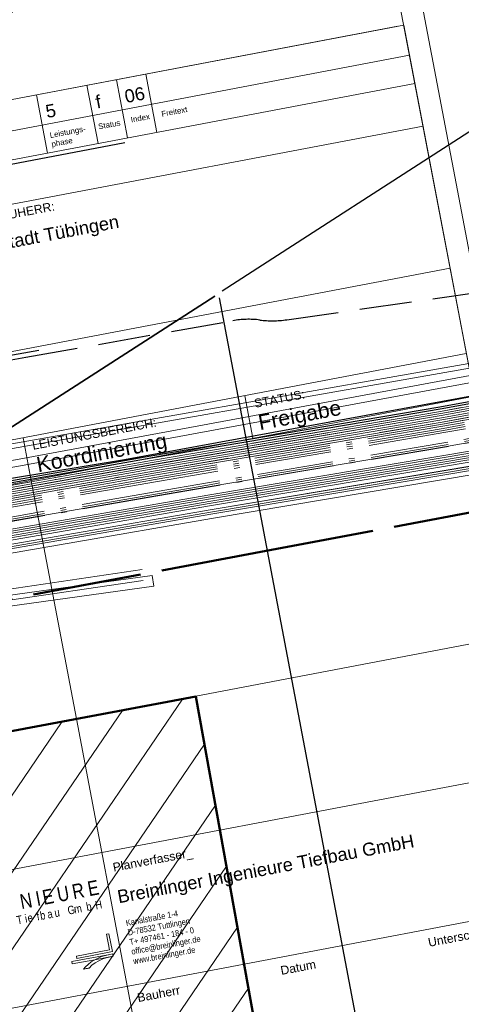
# Model space of a CAD drawing. Extents: x 3503739 to 3504470, y 5375172 to 5375561.
# Tile 128 of 142: x 3504262 to 3504272, y 5375382 to 5375405. Entities that reach past the tile are written whole.
import ezdxf

# ---------------------------------------------------------------- set-up
doc = ezdxf.new("R2010")
doc.units = 0
doc.header["$MEASUREMENT"] = 0
for name, pattern in [('2', [3.4, 1.2, -0.5, 1.2, -0.5]), ('202', [2.64, 1.75, -0.38, 0.13, -0.38]), ('4', [6, 2.5, -0.5, 2.5, -0.5])]:
    doc.linetypes.add(name, pattern=pattern)
for name, color, linetype in [('1WB_LICHT_KSR', 7, 'Continuous'), ('4WB_BESTAND_1_BA', 7, 'Continuous'), ('4WB_DB-KANAL', 7, 'Continuous'), ('4WB_G_LEITUNG', 7, 'Continuous'), ('4WB_WV_LEITUNG', 7, 'Continuous'), ('_4WP_DB_KAB_ABBR', 7, 'Continuous'), ('_4WP_KANCAD', 7, 'Continuous'), ('_4WP_NEUEGRENZE', 7, 'Continuous'), ('_4WP_STADT_BEW_S', 7, 'Continuous'), ('_4WP_STADT_FTT3', 7, 'Continuous'), ('_OST_2STEMPEL1', 7, 'Continuous'), ('_OST_2STEMPEL2', 7, 'Continuous'), ('AUSSCHNITT_OST_2', 7, 'Continuous'), ('K_FLURSTUECKE', 7, 'Continuous'), ('K_GEBAEUDE', 7, 'Continuous')]:
    doc.layers.add(name, color=color, linetype=linetype)
doc.styles.add('573', font='ARIAL.TTF', dxfattribs={"height": 0.35})
doc.styles.add('575', font='ARIAL.TTF', dxfattribs={"height": 0.3})
doc.styles.add('576', font='ARIAL.TTF', dxfattribs={"height": 0.13})
doc.styles.add('577', font='ARIAL.TTF', dxfattribs={"height": 0.2})
doc.styles.add('578', font='ARIAL.TTF', dxfattribs={"height": 0.2})
doc.styles.add('579', font='ARIAL.TTF', dxfattribs={"width": 0.8, "height": 0.14})
doc.styles.add('582', font='ARIAL.TTF', dxfattribs={"width": 0.8, "height": 0.34})
doc.styles.add('583', font='ARIAL.TTF', dxfattribs={"width": 0.8, "height": 0.192})
doc.styles.add('584', font='ARIAL.TTF', dxfattribs={"height": 0.3})
doc.styles.add('586', font='TXT', dxfattribs={"width": 0.8, "height": 0.2})
doc.styles.add('588', font='TXT', dxfattribs={"width": 0.8, "height": 0.2})

# ---------------------------------------------------------------- blocks, each defined once
blk = doc.blocks.new('_X49')
at = {"color": 252, "linetype": 'Continuous', "lineweight": 20}
for p, q in [((13.617, 3.323), (7.983, -4.949)), ((12.23, 3.063), (7.095, -4.476)), ((10.843, 2.803), (5.706, -4.739)), ((9.456, 2.543), (5.309, -3.545)), ((14.118, 2.282), (8.43, -6.069)), ((7.47, 1.404), (2.928, -5.264)), ((6.083, 1.143), (-0.521, -8.552)), ((-0.258, 0.716), (-2.549, -2.647)), ((4.695, 0.882), (-1.912, -8.818)), ((14.372, 0.878), (9.788, -5.852)), ((-1.646, 0.454), (-3.941, -2.915)), ((3.308, 0.622), (-3.303, -9.084)), ((1.92, 0.361), (-4.229, -8.667)), ((-3.034, 0.193), (-5.283, -3.109)), ((0.533, 0.1), (-4.492, -7.277)), ((-4.422, -0.069), (-5.546, -1.719)), ((-5.81, -0.33), (-5.81, -0.33)), ((14.625, -0.526), (10.612, -6.418)), ((14.879, -1.93), (12.003, -6.152)), ((-4.17, -3.252), (-4.272, -3.401)), ((15.132, -3.334), (13.394, -5.886)), ((-3.19, -3.59), (-4.756, -5.888)), ((5.1, -3.852), (4.317, -5.002)), ((-4.59, -3.868), (-5.019, -4.498)), ((15.386, -4.738), (14.785, -5.62)), ((6.876, -4.798), (6.19, -5.805)), ((5.487, -5.061), (4.801, -6.068)), ((4.098, -5.323), (3.412, -6.33)), ((2.709, -5.586), (2.394, -6.048)), ((7.579, -5.542), (7.459, -5.719)), ((7.36, -5.864), (7.038, -6.336)), ((5.971, -6.127), (5.646, -6.603)), ((4.582, -6.389), (4.254, -6.871)), ((3.193, -6.652), (2.862, -7.138)), ((1.87, -6.818), (1.47, -7.405)), ((1.365, -7.56), (0.87, -8.287))]:
    blk.add_line(p, q, dxfattribs=at)

msp = doc.modelspace()

# ---------------------------------------------------------------- linework, layer by layer
at = {"layer": '1WB_LICHT_KSR', "color": 190, "linetype": 'Continuous', "lineweight": 30}
for points in [[(3504304.714, 5375403.933), (3504302.648, 5375401.453), (3504301.991, 5375401.181), (3504296.729, 5375400.26), (3504295.859, 5375400.176), (3504292.051, 5375399.697), (3504289.925, 5375399.287), (3504279.75, 5375397.277), (3504271.486, 5375395.777), (3504264.835, 5375394.647), (3504256.642, 5375393.197), (3504252.727, 5375392.627), (3504244.799, 5375391.987), (3504242.072, 5375391.907), (3504235.238, 5375391.507), (3504230.55, 5375390.907), (3504221.923, 5375389.277), (3504217.173, 5375388.547), (3504211.482, 5375387.747), (3504204.093, 5375386.637)], [(3504304.637, 5375403.997), (3504302.587, 5375401.536), (3504301.963, 5375401.278), (3504296.712, 5375400.359), (3504295.865, 5375400.127), (3504292.059, 5375399.648), (3504289.935, 5375399.238), (3504279.759, 5375397.228), (3504271.495, 5375395.728), (3504269.382, 5375395.369), (3504266.926, 5375394.951), (3504264.844, 5375394.598), (3504256.651, 5375393.148), (3504255.841, 5375393.03), (3504252.733, 5375392.577), (3504244.802, 5375391.937), (3504242.074, 5375391.857), (3504235.243, 5375391.457), (3504230.558, 5375390.858), (3504221.932, 5375389.228), (3504217.18, 5375388.497), (3504211.489, 5375387.698), (3504204.101, 5375386.588)]]:
    msp.add_lwpolyline(points, dxfattribs=at)
at = {"layer": '4WB_BESTAND_1_BA', "color": 250, "linetype": '202', "lineweight": 20}
for points in [[(3504204.149, 5375386.294), (3504211.531, 5375387.404), (3504217.222, 5375388.197), (3504221.986, 5375388.934), (3504230.606, 5375390.564), (3504235.273, 5375391.157), (3504242.086, 5375391.557), (3504244.82, 5375391.637), (3504252.769, 5375392.277), (3504255.883, 5375392.736), (3504256.705, 5375392.854), (3504264.898, 5375394.304), (3504271.542, 5375395.434), (3504279.82, 5375396.934), (3504289.391, 5375398.825), (3504289.629, 5375398.974), (3504289.737, 5375399.359), (3504289.738, 5375399.59), (3504289.536, 5375400.91), (3504289.749, 5375401.671), (3504289.917, 5375401.907), (3504289.996, 5375402.236), (3504289.827, 5375404.581)], [(3504289.927, 5375404.589), (3504290.097, 5375402.231), (3504290.01, 5375401.865), (3504289.84, 5375401.627), (3504289.638, 5375400.904), (3504289.837, 5375399.605), (3504289.837, 5375399.345), (3504289.725, 5375398.946), (3504289.42, 5375398.678), (3504279.85, 5375396.787), (3504271.566, 5375395.287), (3504264.925, 5375394.157), (3504256.732, 5375392.707), (3504255.904, 5375392.589), (3504252.787, 5375392.127), (3504244.829, 5375391.487), (3504242.092, 5375391.407), (3504235.288, 5375391.007), (3504230.63, 5375390.417), (3504222.013, 5375388.787), (3504217.243, 5375388.047), (3504211.552, 5375387.257), (3504204.173, 5375386.147)], [(3504304.904, 5375403.773), (3504302.803, 5375401.247), (3504302.061, 5375400.941), (3504296.286, 5375399.929), (3504290.005, 5375398.895), (3504279.83, 5375396.885), (3504271.55, 5375395.385), (3504264.907, 5375394.255), (3504256.714, 5375392.805), (3504255.89, 5375392.687), (3504252.775, 5375392.227), (3504244.823, 5375391.587), (3504242.088, 5375391.507), (3504235.278, 5375391.107), (3504230.614, 5375390.515), (3504221.995, 5375388.885), (3504217.229, 5375388.147), (3504211.538, 5375387.355), (3504204.157, 5375386.245)], [(3504305.17, 5375403.549), (3504303.02, 5375400.96), (3504302.159, 5375400.605), (3504296.349, 5375399.586), (3504290.183, 5375398.518), (3504290, 5375398.492), (3504279.474, 5375396.306), (3504271.63, 5375394.91), (3504266.148, 5375393.983), (3504264.986, 5375393.783), (3504256.79, 5375392.349), (3504255.446, 5375392.165), (3504252.816, 5375391.761), (3504250.36, 5375391.53), (3504246.965, 5375391.364), (3504244.842, 5375391.262), (3504242.1, 5375391.2), (3504240.152, 5375391.051), (3504235.329, 5375390.652), (3504230.611, 5375390.04), (3504222.051, 5375388.434), (3504217.298, 5375387.701), (3504211.553, 5375386.904), (3504203.631, 5375385.667)], [(3504304.942, 5375403.741), (3504302.834, 5375401.206), (3504302.075, 5375400.893), (3504296.295, 5375399.88), (3504290.015, 5375398.846), (3504279.84, 5375396.836), (3504271.558, 5375395.336), (3504264.916, 5375394.206), (3504256.723, 5375392.756), (3504255.897, 5375392.638), (3504252.781, 5375392.177), (3504244.826, 5375391.537), (3504242.09, 5375391.457), (3504235.283, 5375391.057), (3504230.622, 5375390.466), (3504222.004, 5375388.836), (3504217.236, 5375388.097), (3504211.545, 5375387.306), (3504204.165, 5375386.196)], [(3504305.018, 5375403.677), (3504302.896, 5375401.124), (3504302.103, 5375400.797), (3504296.313, 5375399.782), (3504290.035, 5375398.748), (3504279.86, 5375396.738), (3504271.574, 5375395.238), (3504264.934, 5375394.108), (3504256.741, 5375392.658), (3504255.911, 5375392.54), (3504252.793, 5375392.077), (3504244.832, 5375391.437), (3504242.094, 5375391.357), (3504235.293, 5375390.957), (3504230.638, 5375390.368), (3504222.022, 5375388.738), (3504217.25, 5375387.997), (3504211.559, 5375387.208), (3504204.181, 5375386.098)], [(3504305.056, 5375403.645), (3504302.927, 5375401.083), (3504302.117, 5375400.749), (3504296.322, 5375399.733), (3504290.045, 5375398.699), (3504279.87, 5375396.689), (3504271.582, 5375395.189), (3504264.943, 5375394.059), (3504256.75, 5375392.609), (3504255.918, 5375392.491), (3504252.799, 5375392.027), (3504244.835, 5375391.387), (3504242.096, 5375391.307), (3504235.298, 5375390.907), (3504230.646, 5375390.319), (3504222.031, 5375388.689), (3504217.257, 5375387.947), (3504211.566, 5375387.159), (3504204.189, 5375386.049)], [(3504289.945, 5375399.189), (3504279.77, 5375397.179), (3504271.502, 5375395.679), (3504264.853, 5375394.549), (3504256.66, 5375393.099), (3504255.848, 5375392.981), (3504252.739, 5375392.527), (3504244.805, 5375391.887), (3504242.076, 5375391.807), (3504235.248, 5375391.407), (3504230.566, 5375390.809), (3504221.941, 5375389.179), (3504217.187, 5375388.447), (3504211.496, 5375387.649), (3504204.109, 5375386.539)], [(3504289.955, 5375399.14), (3504279.78, 5375397.13), (3504271.51, 5375395.63), (3504264.862, 5375394.5), (3504256.669, 5375393.05), (3504255.855, 5375392.932), (3504252.745, 5375392.477), (3504244.808, 5375391.837), (3504242.078, 5375391.757), (3504235.253, 5375391.357), (3504230.574, 5375390.76), (3504221.95, 5375389.13), (3504217.194, 5375388.397), (3504211.503, 5375387.6), (3504204.117, 5375386.49)], [(3504279.465, 5375396.355), (3504271.621, 5375394.959), (3504266.14, 5375394.032), (3504264.977, 5375393.832), (3504256.781, 5375392.398), (3504255.438, 5375392.214), (3504252.81, 5375391.811), (3504250.356, 5375391.58), (3504246.963, 5375391.414), (3504244.84, 5375391.312), (3504242.098, 5375391.25), (3504240.148, 5375391.101), (3504235.324, 5375390.702), (3504230.603, 5375390.089), (3504222.042, 5375388.483), (3504221.738, 5375388.437), (3504217.291, 5375387.751), (3504211.545, 5375386.954), (3504203.624, 5375385.716)], [(3504279.483, 5375396.257), (3504271.639, 5375394.861), (3504266.156, 5375393.934), (3504264.995, 5375393.734), (3504256.799, 5375392.3), (3504255.454, 5375392.116), (3504252.822, 5375391.711), (3504250.364, 5375391.48), (3504246.967, 5375391.314), (3504244.844, 5375391.212), (3504242.102, 5375391.15), (3504240.156, 5375391.001), (3504235.334, 5375390.602), (3504230.619, 5375389.991), (3504222.06, 5375388.385), (3504221.753, 5375388.338), (3504217.305, 5375387.652), (3504211.56, 5375386.855), (3504203.637, 5375385.617)]]:
    msp.add_lwpolyline(points, dxfattribs=at)
at = {"layer": '4WB_BESTAND_1_BA', "color": 116, "linetype": 'Continuous', "lineweight": 9}
for points in [[(3504204.109, 5375386.54), (3504211.496, 5375387.65), (3504217.186, 5375388.446), (3504221.942, 5375389.18), (3504230.566, 5375390.81), (3504235.249, 5375391.407), (3504242.076, 5375391.807), (3504244.806, 5375391.887), (3504252.74, 5375392.526), (3504255.848, 5375392.982), (3504256.662, 5375393.1), (3504264.854, 5375394.55), (3504271.501, 5375395.679), (3504279.771, 5375397.179), (3504289.947, 5375399.189), (3504296.233, 5375400.224), (3504301.977, 5375401.23), (3504302.618, 5375401.495), (3504304.675, 5375403.965)], [(3504204.117, 5375386.491), (3504211.503, 5375387.601), (3504217.193, 5375388.396), (3504221.951, 5375389.131), (3504230.574, 5375390.761), (3504235.254, 5375391.357), (3504242.078, 5375391.757), (3504244.809, 5375391.837), (3504252.746, 5375392.476), (3504255.855, 5375392.933), (3504256.671, 5375393.051), (3504264.863, 5375394.501), (3504271.509, 5375395.63), (3504279.781, 5375397.13), (3504289.957, 5375399.14), (3504296.242, 5375400.175), (3504301.991, 5375401.182), (3504302.649, 5375401.454), (3504304.713, 5375403.933)], [(3504204.125, 5375386.442), (3504211.51, 5375387.552), (3504217.2, 5375388.346), (3504221.96, 5375389.082), (3504230.582, 5375390.712), (3504235.259, 5375391.307), (3504242.08, 5375391.707), (3504244.812, 5375391.787), (3504252.752, 5375392.426), (3504255.862, 5375392.884), (3504256.68, 5375393.002), (3504264.872, 5375394.452), (3504271.517, 5375395.581), (3504279.791, 5375397.081), (3504289.967, 5375399.091), (3504296.251, 5375400.126), (3504302.005, 5375401.134), (3504302.68, 5375401.413), (3504304.751, 5375403.901)], [(3504304.829, 5375403.837), (3504302.74, 5375401.329), (3504302.033, 5375401.036), (3504296.267, 5375400.026), (3504289.983, 5375398.993), (3504279.809, 5375396.983), (3504271.535, 5375395.483), (3504264.888, 5375394.352), (3504256.694, 5375392.902), (3504255.876, 5375392.784), (3504252.762, 5375392.328), (3504244.816, 5375391.687), (3504242.084, 5375391.607), (3504235.267, 5375391.207), (3504230.598, 5375390.612), (3504221.976, 5375388.982), (3504217.216, 5375388.248), (3504211.524, 5375387.452), (3504204.141, 5375386.342)], [(3504304.867, 5375403.805), (3504302.771, 5375401.288), (3504302.047, 5375400.988), (3504296.276, 5375399.977), (3504289.993, 5375398.944), (3504279.819, 5375396.934), (3504271.543, 5375395.434), (3504264.897, 5375394.303), (3504256.703, 5375392.853), (3504255.883, 5375392.735), (3504252.768, 5375392.278), (3504244.819, 5375391.637), (3504242.086, 5375391.557), (3504235.272, 5375391.157), (3504230.606, 5375390.563), (3504221.985, 5375388.933), (3504217.223, 5375388.198), (3504211.531, 5375387.403), (3504204.149, 5375386.293)], [(3504304.905, 5375403.773), (3504302.802, 5375401.247), (3504302.061, 5375400.94), (3504296.285, 5375399.928), (3504290.003, 5375398.895), (3504279.829, 5375396.885), (3504271.551, 5375395.385), (3504264.906, 5375394.254), (3504256.712, 5375392.804), (3504255.89, 5375392.686), (3504252.774, 5375392.228), (3504244.822, 5375391.587), (3504242.088, 5375391.507), (3504235.277, 5375391.107), (3504230.614, 5375390.514), (3504221.994, 5375388.884), (3504217.23, 5375388.148), (3504211.538, 5375387.354), (3504204.157, 5375386.244)], [(3504304.184, 5375399.98), (3504303.52, 5375399.632), (3504296.505, 5375398.289), (3504291.932, 5375397.389), (3504290.122, 5375397.129), (3504279.257, 5375395.409), (3504272.349, 5375394.238), (3504266.279, 5375393.218), (3504256.168, 5375391.468), (3504252.909, 5375390.948), (3504250.39, 5375390.678), (3504248.311, 5375390.229), (3504248.269, 5375390.425), (3504250.358, 5375390.876), (3504252.883, 5375391.146), (3504256.136, 5375391.666), (3504266.245, 5375393.416), (3504272.315, 5375394.436), (3504279.225, 5375395.607), (3504290.092, 5375397.327), (3504291.898, 5375397.587), (3504296.467, 5375398.485), (3504303.454, 5375399.822), (3504304.048, 5375400.134)]]:
    msp.add_lwpolyline(points, dxfattribs=at)
at = {"layer": '4WB_BESTAND_1_BA', "color": 251, "linetype": 'Continuous', "lineweight": 9}
for points in [[(3504304.752, 5375403.901), (3504302.679, 5375401.412), (3504302.005, 5375401.133), (3504296.25, 5375400.125), (3504289.965, 5375399.091), (3504279.79, 5375397.081), (3504271.518, 5375395.581), (3504264.871, 5375394.451), (3504256.678, 5375393.001), (3504255.862, 5375392.883), (3504252.751, 5375392.427), (3504244.811, 5375391.787), (3504242.08, 5375391.707), (3504235.258, 5375391.307), (3504230.582, 5375390.711), (3504221.959, 5375389.081), (3504217.201, 5375388.347), (3504211.51, 5375387.551), (3504204.125, 5375386.441)], [(3504304.79, 5375403.869), (3504302.71, 5375401.371), (3504302.019, 5375401.085), (3504296.259, 5375400.076), (3504289.975, 5375399.042), (3504279.8, 5375397.032), (3504271.526, 5375395.532), (3504264.88, 5375394.402), (3504256.687, 5375392.952), (3504255.869, 5375392.834), (3504252.757, 5375392.377), (3504244.814, 5375391.737), (3504242.082, 5375391.657), (3504235.263, 5375391.257), (3504230.59, 5375390.662), (3504221.968, 5375389.032), (3504217.208, 5375388.297), (3504211.517, 5375387.502), (3504204.133, 5375386.392)], [(3504204.141, 5375386.343), (3504211.524, 5375387.453), (3504217.215, 5375388.247), (3504221.977, 5375388.983), (3504230.598, 5375390.613), (3504235.268, 5375391.207), (3504242.084, 5375391.607), (3504244.817, 5375391.687), (3504252.763, 5375392.327), (3504255.876, 5375392.785), (3504256.696, 5375392.903), (3504264.889, 5375394.353), (3504271.534, 5375395.483), (3504279.81, 5375396.983), (3504289.985, 5375398.993), (3504296.268, 5375400.027), (3504302.033, 5375401.037), (3504302.741, 5375401.33), (3504304.828, 5375403.837)], [(3504304.116, 5375400.057), (3504303.487, 5375399.727), (3504296.486, 5375398.387), (3504291.915, 5375397.488), (3504290.107, 5375397.228), (3504279.241, 5375395.508), (3504272.332, 5375394.337), (3504266.262, 5375393.317), (3504256.152, 5375391.567), (3504252.896, 5375391.047), (3504250.374, 5375390.777), (3504248.29, 5375390.327)]]:
    msp.add_lwpolyline(points, dxfattribs=at)
at = {"layer": '4WB_BESTAND_1_BA', "color": 7, "linetype": 'Continuous', "lineweight": 9}
for points in [[(3504305.52, 5375403.082), (3504303.708, 5375400.525), (3504303.144, 5375399.713), (3504296.478, 5375398.436), (3504291.909, 5375397.537), (3504290.1, 5375397.277), (3504279.233, 5375395.557), (3504272.324, 5375394.386), (3504266.254, 5375393.366), (3504256.143, 5375391.616), (3504255.549, 5375391.521), (3504252.889, 5375391.097), (3504250.369, 5375390.827), (3504249.897, 5375390.769), (3504241.898, 5375390.637), (3504235.849, 5375390.007), (3504230.647, 5375389.317), (3504222.152, 5375387.737), (3504217.401, 5375387.007), (3504211.61, 5375386.207), (3504204.326, 5375384.997)], [(3504305.187, 5375402.786), (3504303.626, 5375400.583), (3504303.031, 5375399.742), (3504296.468, 5375398.485), (3504291.901, 5375397.586), (3504290.093, 5375397.326), (3504279.225, 5375395.606), (3504272.316, 5375394.435), (3504266.246, 5375393.415), (3504256.134, 5375391.665), (3504255.541, 5375391.57), (3504252.882, 5375391.147), (3504250.364, 5375390.877), (3504249.895, 5375390.869), (3504241.892, 5375390.737), (3504235.837, 5375390.106), (3504230.631, 5375389.416), (3504222.134, 5375387.835), (3504217.387, 5375387.106), (3504211.595, 5375386.306), (3504204.305, 5375385.095)], [(3504199.491, 5375383.728), (3504199.697, 5375383.753), (3504201.322, 5375384), (3504201.83, 5375384.186), (3504202.9, 5375385.011), (3504203.51, 5375385.326), (3504204.249, 5375385.439), (3504211.54, 5375386.65), (3504217.338, 5375387.455), (3504222.071, 5375388.178), (3504230.575, 5375389.76), (3504235.795, 5375390.455), (3504241.871, 5375391.087), (3504249.888, 5375391.219), (3504250.343, 5375391.227), (3504252.834, 5375391.496), (3504255.485, 5375391.914), (3504256.072, 5375392.009), (3504266.189, 5375393.759), (3504272.259, 5375394.779), (3504278.59, 5375395.87), (3504290.084, 5375397.802), (3504290.103, 5375397.804)], [(3504290.109, 5375397.754), (3504290.091, 5375397.752), (3504278.598, 5375395.821), (3504272.267, 5375394.73), (3504266.197, 5375393.71), (3504256.081, 5375391.96), (3504255.493, 5375391.865), (3504252.841, 5375391.446), (3504250.346, 5375391.177), (3504249.889, 5375391.169), (3504241.874, 5375391.037), (3504235.801, 5375390.405), (3504230.583, 5375389.711), (3504222.08, 5375388.129), (3504217.345, 5375387.405), (3504211.548, 5375386.601), (3504204.257, 5375385.39), (3504203.526, 5375385.278), (3504202.927, 5375384.969), (3504201.854, 5375384.142), (3504201.335, 5375383.951), (3504199.704, 5375383.703), (3504199.497, 5375383.678)], [(3504199.503, 5375383.628), (3504199.711, 5375383.653), (3504201.348, 5375383.902), (3504201.878, 5375384.098), (3504202.954, 5375384.927), (3504203.542, 5375385.23), (3504204.265, 5375385.341), (3504211.556, 5375386.552), (3504217.352, 5375387.355), (3504222.089, 5375388.08), (3504230.591, 5375389.662), (3504235.807, 5375390.355), (3504241.877, 5375390.987), (3504249.89, 5375391.119), (3504250.349, 5375391.127), (3504252.848, 5375391.396), (3504255.501, 5375391.816), (3504256.09, 5375391.911), (3504266.205, 5375393.661), (3504272.275, 5375394.681), (3504278.606, 5375395.772), (3504290.098, 5375397.702), (3504290.115, 5375397.704)], [(3504199.509, 5375383.578), (3504199.718, 5375383.603), (3504201.361, 5375383.853), (3504201.903, 5375384.054), (3504202.981, 5375384.885), (3504203.558, 5375385.182), (3504204.273, 5375385.292), (3504211.564, 5375386.503), (3504217.359, 5375387.305), (3504222.098, 5375388.031), (3504230.599, 5375389.613), (3504235.813, 5375390.305), (3504241.88, 5375390.937), (3504249.891, 5375391.069), (3504250.352, 5375391.077), (3504252.855, 5375391.346), (3504255.509, 5375391.767), (3504256.099, 5375391.862), (3504266.213, 5375393.612), (3504272.283, 5375394.632), (3504278.614, 5375395.723), (3504290.105, 5375397.652), (3504290.121, 5375397.654)], [(3504290.127, 5375397.604), (3504290.112, 5375397.603), (3504278.622, 5375395.674), (3504272.291, 5375394.583), (3504266.221, 5375393.563), (3504256.108, 5375391.813), (3504255.517, 5375391.718), (3504252.862, 5375391.296), (3504250.355, 5375391.027), (3504249.892, 5375391.019), (3504241.883, 5375390.887), (3504235.819, 5375390.255), (3504230.607, 5375389.564), (3504222.107, 5375387.982), (3504217.366, 5375387.255), (3504211.572, 5375386.454), (3504204.281, 5375385.243), (3504203.574, 5375385.134), (3504203.008, 5375384.843), (3504201.928, 5375384.01), (3504201.374, 5375383.804), (3504199.725, 5375383.553), (3504199.515, 5375383.528)], [(3504290.13, 5375397.554), (3504290.118, 5375397.553), (3504278.63, 5375395.625), (3504272.299, 5375394.534), (3504266.229, 5375393.514), (3504256.117, 5375391.764), (3504255.525, 5375391.669), (3504252.869, 5375391.246), (3504250.358, 5375390.977), (3504249.893, 5375390.969), (3504241.886, 5375390.837), (3504235.825, 5375390.205), (3504230.615, 5375389.515), (3504222.116, 5375387.933), (3504217.373, 5375387.205), (3504211.58, 5375386.405), (3504204.289, 5375385.194), (3504203.59, 5375385.086), (3504203.035, 5375384.801), (3504201.953, 5375383.966), (3504201.387, 5375383.755), (3504199.732, 5375383.503), (3504199.521, 5375383.478)]]:
    msp.add_lwpolyline(points, dxfattribs=at)
at = {"layer": '4WB_BESTAND_1_BA', "color": 35, "linetype": 'Continuous', "lineweight": 9}
msp.add_lwpolyline([(3504279.481, 5375396.266), (3504271.636, 5375394.87), (3504266.153, 5375393.943), (3504264.992, 5375393.743), (3504256.797, 5375392.31), (3504255.453, 5375392.126), (3504252.82, 5375391.721), (3504250.362, 5375391.49), (3504246.967, 5375391.324), (3504244.845, 5375391.222), (3504242.102, 5375391.16), (3504240.156, 5375391.011), (3504235.333, 5375390.612), (3504230.617, 5375390.001), (3504222.057, 5375388.394), (3504221.751, 5375388.348), (3504217.304, 5375387.662), (3504211.559, 5375386.865), (3504203.637, 5375385.627)], dxfattribs=at)
at = {"layer": '4WB_DB-KANAL', "color": 7, "linetype": 'Continuous', "lineweight": 20}
for p, q in [((3504244.085, 5375389.017), (3504264.635, 5375392.035)), ((3504244.126, 5375388.765), (3504264.66, 5375391.785))]:
    msp.add_line(p, q, dxfattribs=at)
at = {"layer": '4WB_G_LEITUNG', "color": 6, "linetype": 'Continuous', "lineweight": 20}
for points in [[(3504324.972, 5375409.211), (3504314.074, 5375407.731), (3504313.048, 5375407.651), (3504306.278, 5375407.24), (3504301.629, 5375402.288), (3504294.509, 5375401.021), (3504291.857, 5375400.44), (3504289.834, 5375400.021), (3504277.978, 5375397.671), (3504273.855, 5375397.081), (3504261.981, 5375394.991), (3504254.646, 5375393.691), (3504250.1, 5375393.111), (3504247.5, 5375392.881), (3504246.972, 5375392.841)], [(3504324.987, 5375409.102), (3504314.085, 5375407.622), (3504313.055, 5375407.542), (3504306.329, 5375407.133), (3504301.684, 5375402.186), (3504294.53, 5375400.913), (3504291.88, 5375400.333), (3504289.856, 5375399.913), (3504277.997, 5375397.562), (3504273.872, 5375396.972), (3504262, 5375394.882), (3504254.663, 5375393.582), (3504250.111, 5375393.002), (3504247.509, 5375392.772), (3504246.981, 5375392.732)]]:
    msp.add_lwpolyline(points, dxfattribs=at)
at = {"layer": '4WB_WV_LEITUNG', "color": 4, "linetype": 'Continuous', "lineweight": 20}
for points in [[(3504325.121, 5375408.326), (3504323.135, 5375408.186), (3504313.67, 5375407.373), (3504312.907, 5375407.306), (3504306.344, 5375406.864), (3504301.887, 5375402.05), (3504294.919, 5375400.725), (3504290.169, 5375399.815), (3504289.942, 5375399.77), (3504278.19, 5375397.416), (3504273.552, 5375396.756), (3504261.722, 5375394.565), (3504254.688, 5375393.406), (3504249.838, 5375392.816), (3504247.497, 5375392.577), (3504246.935, 5375392.567)], [(3504325.132, 5375408.167), (3504323.148, 5375408.027), (3504313.683, 5375407.214), (3504312.92, 5375407.147), (3504306.419, 5375406.709), (3504301.968, 5375401.903), (3504294.949, 5375400.568), (3504290.2, 5375399.658), (3504289.973, 5375399.613), (3504278.217, 5375397.258), (3504273.577, 5375396.598), (3504261.749, 5375394.408), (3504254.711, 5375393.247), (3504249.855, 5375392.657), (3504247.506, 5375392.417), (3504246.938, 5375392.407)]]:
    msp.add_lwpolyline(points, dxfattribs=at)
at = {"layer": '_4WP_DB_KAB_ABBR', "color": 30, "linetype": 'Continuous', "lineweight": 30}
msp.add_lwpolyline([(3504420.495, 5375403.732), (3504413.655, 5375409.988), (3504406.374, 5375416.834), (3504397.001, 5375418.41), (3504393.783, 5375418.578), (3504390.83, 5375418.449), (3504388.983, 5375418.2), (3504379.708, 5375416.47), (3504376.134, 5375415.794), (3504359.728, 5375412.447), (3504332.005, 5375407.355), (3504301.486, 5375401.403), (3504264.232, 5375394.56), (3504239.291, 5375390.439), (3504216.767, 5375386.186), (3504199.66, 5375382.96), (3504171.801, 5375377.8)], dxfattribs=at)
at = {"layer": '_4WP_KANCAD', "color": 7, "linetype": 'Continuous', "lineweight": 13}
msp.add_lwpolyline([(3504243.643, 5375388.701), (3504264.903, 5375391.652), (3504264.869, 5375391.9), (3504243.609, 5375388.949)], dxfattribs=at)
at = {"layer": '_4WP_NEUEGRENZE', "color": 7, "linetype": '4', "lineweight": 50}
msp.add_lwpolyline([(3504100.614, 5375362.972), (3504146.062, 5375371.536), (3504145.468, 5375374.709), (3504168.883, 5375379.145), (3504169.469, 5375376.032), (3504232.869, 5375388.699), (3504233.364, 5375386.05), (3504241.5, 5375387.58), (3504267.489, 5375392.467), (3504286.796, 5375396.097), (3504304.757, 5375399.475), (3504315.022, 5375401.405)], dxfattribs=at)
at = {"layer": '_4WP_STADT_BEW_S', "color": 142, "linetype": 'Continuous', "lineweight": 30}
msp.add_lwpolyline([(3504222.981, 5375393.64), (3504224.944, 5375394.024, 0.073684), (3504225.322, 5375394.158), (3504227.608, 5375395.369, -0.07369), (3504227.986, 5375395.503), (3504250.901, 5375399.983), (3504252.273, 5375399.594), (3504264.237, 5375401.871)], format="xyb", dxfattribs=at)
at = {"layer": '_4WP_STADT_FTT3', "color": 1, "linetype": '2', "lineweight": 30}
for points in [[(3504242.757, 5375394.253), (3504243.141, 5375394.268), (3504243.912, 5375394.408), (3504244.857, 5375394.446), (3504245.65, 5375394.367), (3504247.972, 5375394.458), (3504261.959, 5375396.926), (3504266.721, 5375397.767, -0.074529), (3504267.341, 5375397.783, 0.06635), (3504267.962, 5375397.789), (3504277.72, 5375399.185)], [(3504262.257, 5375397.08), (3504247.962, 5375394.557), (3504245.653, 5375394.467), (3504244.867, 5375394.546), (3504243.908, 5375394.508), (3504243.13, 5375394.368), (3504242.905, 5375394.359), (3504242.753, 5375394.353, 0.006944), (3504242.034, 5375394.315, -0.006945), (3504241.315, 5375394.276, -0.027783), (3504238.996, 5375394.314, -0.027789), (3504236.696, 5375394.609, 0.06559), (3504233.074, 5375394.797, -0.111569), (3504232.325, 5375394.905, 0.137889), (3504231.581, 5375394.973), (3504229.328, 5375394.557, 0.044908), (3504228.845, 5375394.422, -0.044912), (3504228.361, 5375394.287), (3504227.417, 5375394.113, 0.055858), (3504226.859, 5375393.943, -0.055863), (3504226.3, 5375393.774), (3504223.777, 5375393.308), (3504210.732, 5375390.241, -0.035613), (3504209.63, 5375390.063, 0.027439)]]:
    msp.add_lwpolyline(points, format="xyb", dxfattribs=at)
at = {"layer": '_OST_2STEMPEL1', "color": 7, "linetype": 'Continuous', "lineweight": 9}
for p, q in [((3504253.465, 5375401.307), (3504270.658, 5375404.576)), ((3504270.518, 5375404.549), (3504255.798, 5375401.751)), ((3504270.658, 5375404.576), (3504276.018, 5375376.381)), ((3504270.79, 5375403.881), (3504255.93, 5375401.056)), ((3504264.72, 5375403.447), (3504264.975, 5375402.105)), ((3504253.72, 5375399.965), (3504270.913, 5375403.233)), ((3504256.194, 5375400.435), (3504270.913, 5375403.233)), ((3504257.355, 5375400.656), (3504270.912, 5375403.233)), ((3504257.356, 5375400.656), (3504270.913, 5375403.233)), ((3504263.364, 5375403.189), (3504263.619, 5375401.847)), ((3504264.042, 5375403.318), (3504264.297, 5375401.976)), ((3504262.205, 5375402.969), (3504262.46, 5375401.626)), ((3504253.907, 5375398.983), (3504271.099, 5375402.251)), ((3504254.53, 5375395.706), (3504271.723, 5375398.975)), ((3504254.903, 5375393.742), (3504272.096, 5375397.01)), ((3504255.09, 5375392.759), (3504272.283, 5375396.028)), ((3504267.182, 5375395.058), (3504266.995, 5375396.04)), ((3504262.081, 5375394.088), (3504261.894, 5375395.071)), ((3504262.013, 5375394.448), (3504263.125, 5375388.599)), ((3504256.134, 5375387.27), (3504273.326, 5375390.539)), ((3504263.125, 5375388.599), (3504265.816, 5375374.441)), ((3504256.72, 5375384.188), (3504273.912, 5375387.457)), ((3504257.306, 5375381.106), (3504274.498, 5375384.375))]:
    msp.add_line(p, q, dxfattribs=at)
at = {"layer": '_OST_2STEMPEL1', "color": 251, "linetype": 'Continuous', "lineweight": 9}
for p, q in [((3504263.816, 5375383.639), (3504263.871, 5375383.649)), ((3504263.816, 5375383.639), (3504263.871, 5375383.649)), ((3504263.884, 5375383.28), (3504263.816, 5375383.639)), ((3504263.884, 5375383.28), (3504263.816, 5375383.639)), ((3504263.871, 5375383.649), (3504263.949, 5375383.235)), ((3504263.871, 5375383.649), (3504263.949, 5375383.235)), ((3504263.123, 5375383.135), (3504263.884, 5375383.28)), ((3504263.124, 5375383.135), (3504263.884, 5375383.28)), ((3504263.949, 5375383.235), (3504263.134, 5375383.08)), ((3504263.949, 5375383.235), (3504263.134, 5375383.08)), ((3504263.949, 5375383.235), (3504263.949, 5375383.235)), ((3504263.134, 5375383.08), (3504263.123, 5375383.135)), ((3504263.134, 5375383.08), (3504263.124, 5375383.135))]:
    msp.add_line(p, q, dxfattribs=at)
at = {"layer": '_OST_2STEMPEL1', "color": 253, "linetype": 'Continuous', "lineweight": 9}
msp.add_line((3504263.026, 5375382.951), (3504263.016, 5375383.005), dxfattribs=at)
at = {"layer": '_OST_2STEMPEL1', "color": 145, "linetype": 'Continuous', "lineweight": 9}
msp.add_line((3504263.97, 5375383.13), (3504263.97, 5375383.13), dxfattribs=at)
at = {"layer": '_OST_2STEMPEL1', "color": 5, "linetype": 'Continuous', "lineweight": 9}
msp.add_polyline3d([(3504263.949, 5375383.235, 0), (3504263.134, 5375383.08, 0), (3504263.123, 5375383.135, 0), (3504263.884, 5375383.28, 0), (3504263.816, 5375383.639, 0), (3504263.871, 5375383.649, 0), (3504263.949, 5375383.235, 0)], dxfattribs=at)
at = {"layer": '_OST_2STEMPEL1', "color": 253, "linetype": 'Continuous', "lineweight": 9}
msp.add_polyline3d([(3504263.702, 5375383.12, 0), (3504263.792, 5375383.149, 0), (3504263.895, 5375383.173, 0), (3504263.016, 5375383.005, 0), (3504263.026, 5375382.951, 0), (3504263.548, 5375383.05, 0), (3504263.621, 5375383.087, 0), (3504263.702, 5375383.12, 0)], dxfattribs=at)
at = {"layer": '_OST_2STEMPEL1', "color": 145, "linetype": 'Continuous', "lineweight": 9}
for points in [[(3504263.959, 5375383.185, 0), (3504263.895, 5375383.173, 0), (3504263.792, 5375383.149, 0), (3504263.702, 5375383.12, 0), (3504263.621, 5375383.087, 0), (3504263.548, 5375383.05, 0), (3504263.97, 5375383.13, 0), (3504263.959, 5375383.185, 0)], [(3504263.895, 5375383.173, 0), (3504263.792, 5375383.149, 0), (3504263.702, 5375383.12, 0), (3504263.621, 5375383.087, 0), (3504263.548, 5375383.05, 0)], [(3504263.946, 5375383.125, 0), (3504263.952, 5375383.127, 0), (3504263.963, 5375383.129, 0), (3504263.969, 5375383.13, 0)]]:
    msp.add_polyline3d(points, dxfattribs=at)
at = {"layer": '_OST_2STEMPEL1', "color": 143, "linetype": 'Continuous', "lineweight": 9}
msp.add_polyline3d([(3504263.553, 5375382.977, 0), (3504263.636, 5375383.026, 0), (3504263.731, 5375383.067, 0), (3504263.834, 5375383.1, 0), (3504263.946, 5375383.125, 0), (3504263.952, 5375383.127, 0), (3504263.963, 5375383.129, 0), (3504263.969, 5375383.13, 0), (3504263.548, 5375383.05, 0), (3504263.462, 5375382.997, 0), (3504263.39, 5375382.941, 0), (3504263.33, 5375382.885, 0), (3504263.282, 5375382.832, 0), (3504263.283, 5375382.832, 0), (3504263.288, 5375382.833, 0), (3504263.294, 5375382.834, 0), (3504263.303, 5375382.836, 0), (3504263.324, 5375382.84, 0), (3504263.349, 5375382.844, 0), (3504263.374, 5375382.849, 0), (3504263.395, 5375382.853, 0), (3504263.404, 5375382.855, 0), (3504263.41, 5375382.856, 0), (3504263.415, 5375382.857, 0), (3504263.416, 5375382.857, 0), (3504263.479, 5375382.921, 0), (3504263.553, 5375382.977, 0)], dxfattribs=at)
at = {"layer": 'AUSSCHNITT_OST_2', "color": 7, "linetype": 'Continuous', "lineweight": 9}
for p, q in [((3504260.914, 5375458.505), (3504276.602, 5375375.983)), ((3504260.516, 5375457.921), (3504276.017, 5375376.381))]:
    msp.add_line(p, q, dxfattribs=at)
at = {"layer": 'K_FLURSTUECKE', "color": 252, "linetype": 'Continuous', "lineweight": 30}
for p, q in [((3504272.536, 5375402.356), (3504266.474, 5375398.444)), ((3504272.536, 5375402.356), (3504266.474, 5375398.444)), ((3504266.306, 5375398.336), (3504257.604, 5375392.724)), ((3504257.604, 5375392.724), (3504266.306, 5375398.336)), ((3504266.306, 5375398.336), (3504257.604, 5375392.724)), ((3504257.604, 5375392.724), (3504266.306, 5375398.336)), ((3504266.409, 5375398.292), (3504271.341, 5375372.278)), ((3504266.409, 5375398.292), (3504271.341, 5375372.278))]:
    msp.add_line(p, q, dxfattribs=at)
at = {"layer": 'K_GEBAEUDE', "color": 252, "linetype": 'Continuous', "lineweight": 50}
msp.add_lwpolyline([(3504251.95, 5375385.73), (3504260.41, 5375387.32), (3504260.27, 5375388.06), (3504265.87, 5375389.11), (3504267.47, 5375380.25), (3504261.87, 5375379.18), (3504261.73, 5375379.92), (3504253.29, 5375378.3), (3504253.43, 5375377.56), (3504247.83, 5375376.49), (3504246.14, 5375385.4), (3504251.82, 5375386.47), (3504251.95, 5375385.73)], dxfattribs=at)
msp.add_lwpolyline([(3504251.95, 5375385.73), (3504260.41, 5375387.32), (3504260.27, 5375388.06), (3504265.87, 5375389.11), (3504267.47, 5375380.25), (3504261.87, 5375379.18), (3504261.73, 5375379.92), (3504253.29, 5375378.3), (3504253.43, 5375377.56), (3504247.83, 5375376.49), (3504246.14, 5375385.4), (3504251.82, 5375386.47), (3504251.95, 5375385.73)], dxfattribs=at)

# ---------------------------------------------------------------- block references
at = {"layer": 'K_GEBAEUDE'}
msp.add_blockref('_X49', (3504251.95, 5375385.73), dxfattribs=at)

# ---------------------------------------------------------------- texts
at = {"layer": '_OST_2STEMPEL1', "color": 7, "linetype": 'Continuous'}
for s, height, style, p in [('06', 0.3, '575', (3504264.263, 5375402.779)), ('f', 0.3, '575', (3504263.595, 5375402.652)), ('5', 0.3, '575', (3504262.445, 5375402.433)), ('Freitext', 0.13, '576', (3504265.091, 5375402.462)), ('Index', 0.13, '576', (3504264.386, 5375402.329)), ('Leistungs-', 0.13, '576', (3504262.521, 5375401.973)), ('Status', 0.13, '576', (3504263.637, 5375402.172)), ('phase', 0.13, '576', (3504262.56, 5375401.769)), ('BAUHERR:', 0.2, '577', (3504261.218, 5375400.04)), ('Stadt Tübingen', 0.3, '584', (3504261.33, 5375399.383)), ('STATUS:', 0.2, '578', (3504267.234, 5375395.761)), ('Freigabe', 0.35, '573', (3504267.345, 5375395.244)), ('LEISTUNGSBEREICH:', 0.2, '578', (3504262.125, 5375394.792)), ('Koordinierung', 0.35, '573', (3504262.241, 5375394.275)), ('Breinlinger Ingenieure Tiefbau GmbH', 0.3, '584', (3504264.097, 5375384.348)), ('Planverfasser_', 0.2, '578', (3504263.981, 5375385.076)), ('Unterschrift', 0.2, '578', (3504271.237, 5375383.345)), ('Datum', 0.2, '578', (3504267.84, 5375382.699)), ('Bauherr', 0.2, '578', (3504264.545, 5375382.073))]:
    msp.add_text(s, height=height, rotation=10.764, dxfattribs=dict(at, style=style)).set_placement(p)
at = {"layer": '_OST_2STEMPEL1', "color": 253, "linetype": 'Continuous', "width": 0.8}
for s, height, style, p in [('U', 0.34, '582', (3504262.712, 5375384.376)), ('R', 0.34, '582', (3504263.059, 5375384.442)), ('E', 0.34, '582', (3504263.416, 5375384.51)), ('N', 0.34, '582', (3504261.859, 5375384.214)), ('I', 0.34, '582', (3504262.22, 5375384.283)), ('E', 0.34, '582', (3504262.376, 5375384.312)), ('G', 0.192, '583', (3504262.939, 5375384.086)), ('m', 0.192, '583', (3504263.085, 5375384.114)), ('b', 0.192, '583', (3504263.368, 5375384.167)), ('H', 0.192, '583', (3504263.574, 5375384.207)), ('T', 0.192, '583', (3504261.765, 5375383.863)), ('i', 0.192, '583', (3504261.956, 5375383.899)), ('e', 0.192, '583', (3504262.016, 5375383.91)), ('f', 0.192, '583', (3504262.226, 5375383.95)), ('b', 0.192, '583', (3504262.305, 5375383.965)), ('a', 0.192, '583', (3504262.472, 5375383.997)), ('u', 0.192, '583', (3504262.635, 5375384.028))]:
    msp.add_text(s, height=height, rotation=10.764, dxfattribs=dict(at, style=style)).set_placement(p)
at = {"layer": '_OST_2STEMPEL1', "color": 7, "linetype": 'Continuous', "style": '579', "width": 0.8}
for s, p in [('Kanalstraße 1-4', (3504264.274, 5375383.825)), ('D-78532 Tuttlingen', (3504264.316, 5375383.605)), ('T+ 497461 - 184 - 0', (3504264.358, 5375383.385)), ('office@breinlinger.de', (3504264.4, 5375383.165)), ('www.breinlinger.de', (3504264.441, 5375382.945))]:
    msp.add_text(s, height=0.14, rotation=10.764, dxfattribs=at).set_placement(p)
at = {"layer": '_OST_2STEMPEL2', "color": 7, "linetype": 'Continuous', "style": '586', "width": 0.8}
msp.add_text('Leitungsbetreiber durch den ausführenden Bauunternehmer zu informieren!', height=0.2, rotation=10.764, dxfattribs=at).set_placement((3504255.505, 5375404.627))
at = {"layer": '_OST_2STEMPEL2', "color": 1, "linetype": 'Continuous', "style": '588', "width": 0.8}
for s, p in [('Die Freigabe für Trennen/Abbruch/Rückbau eines Kabels/einer Leitung erfolgt durch', (3504255.603, 5375404.112)), ('den Leitungsträger.    "funktionnslos" bedeutet nicht automatisch stromlos/drucklos!', (3504255.678, 5375403.719))]:
    msp.add_text(s, height=0.2, rotation=10.764, dxfattribs=at).set_placement(p)

doc.saveas('drawing.dxf')
